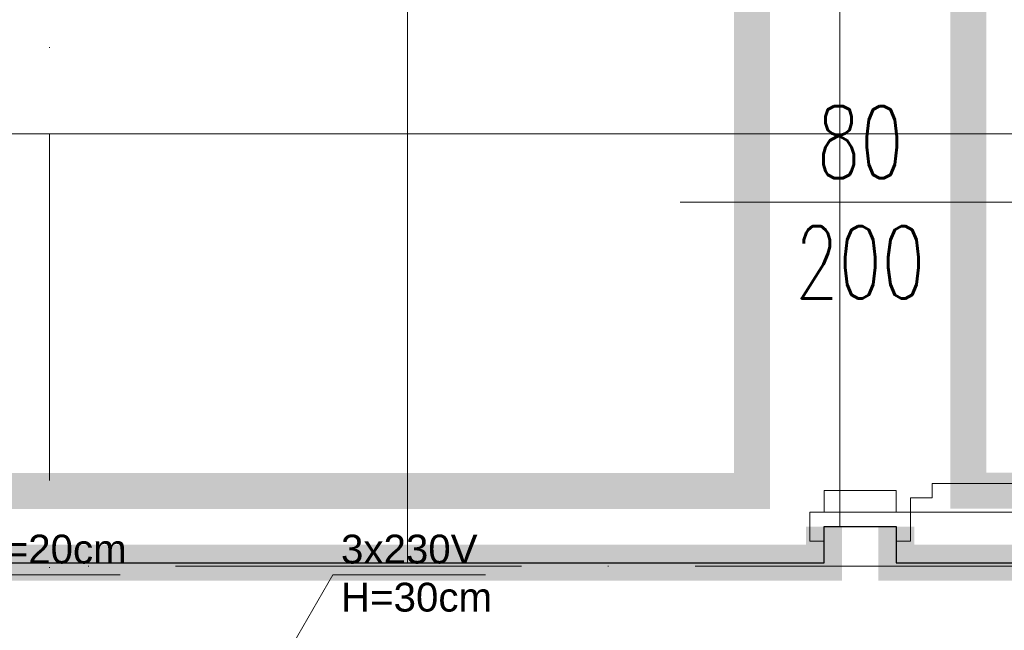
# Model space of a CAD drawing. Header units: millimetres. Extents: x -2074 to 12588, y -3630 to 101167.
# Tile 45 of 256: x 2686 to 2822, y -1652 to -1567. Entities that reach past the tile are written whole.
import ezdxf

# ---------------------------------------------------------------- set-up
doc = ezdxf.new("R2010")
doc.units = ezdxf.units.MM
for name, pattern in [('ACAD_ISO10W100', [18, 12, -3, 0, -3]), ('CONTINOUS', [0]), ('DASHED', [19.05, 12.7, -6.35])]:
    doc.linetypes.add(name, pattern=pattern)
for name, color, linetype, lineweight in [('SelinAr_BUD_drzwi okna', 7, 'Continuous', 18), ('SelinAr_BUD_drzwi okna znaczniki', 7, 'Continuous', 18), ('SelinAr_BUD_osie', 8, 'ACAD_ISO10W100', 18), ('SelinAr_BUD_posadzka', 7, 'Continuous', 20), ('SelinAr_BUD_posadzka cokoły', 5, 'Continuous', 18), ('SelinAr_BUD_posadzka okładziny ścienne', 5, 'Continuous', 20), ('SelinAr_BUD_ściany', 7, 'Continuous', 25), ('SelinAr_WYP_instalacje elektryczne', 8, 'Continuous', 18), ('SelinAr_WYP_meble', 8, 'Continuous', 18)]:
    doc.layers.add(name, color=color, linetype=linetype, lineweight=lineweight)
doc.styles.add('JACEK_07', font='SIMPLEX.SHX', dxfattribs={"width": 0.7})
doc.styles.get("Standard").update_dxf_attribs({"font": 'arial.ttf'})
doc.linetypes.add('_EL_VEDENI_NN_NADZ', pattern='A,0.39,-0.59,[109,cadkon.shx,S=0.2,R=0,X=0,Y=0],-1.97,0.39,-0.39', length=3.73)

# ---------------------------------------------------------------- blocks, each defined once
blk = doc.blocks.new('*U390')
at = {"ltscale": 4}
blk.add_line((0, 50), (0, -1730), dxfattribs=at)
blk = doc.blocks.new('*U399')
blk.add_lwpolyline([(86, 7), (86, 10), (84, 10), (84, 90), (86, 90), (86, 93), (88, 93), (88, 7)], close=True)
for points in [[(-2, -5), (0, -5), (0, 5), (-2, 5), (-2, 7), (2, 7), (2, 5), (2, -7), (-2, -7), (-2, -5)], [(92, -5), (90, -5), (90, 5), (92, 5), (92, 7), (88, 7), (88, 5), (88, -7), (92, -7), (92, -5)], [(2, 5), (5, 5), (5, -5), (2, -5)], [(88, 5), (85, 5), (85, -5), (88, -5)]]:
    blk.add_lwpolyline(points)
at = {"linetype": 'DASHED'}
blk.add_arc((88, 7), 86, 90, 180, dxfattribs=at)
at = {"layer": 'SelinAr_BUD_drzwi okna znaczniki'}
blk.add_lwpolyline([(45, 25), (45, -25)], dxfattribs=at)
at = {"layer": 'SelinAr_BUD_drzwi okna znaczniki', "insert": (45, 0), "char_height": 10, "width": 10, "attachment_point": 5, "rotation": 90, "style": 'JACEK_07'}
blk.add_mtext('80\\P200', dxfattribs=at)
blk = doc.blocks.new('*U352')
at = {"layer": 'SelinAr_WYP_instalacje elektryczne'}
for points in [[(69.3, 0), (75.55, 10.83), (96.72, 10.83)], [(120, 0), (126.25, 10.83), (147.42, 10.83)]]:
    blk.add_lwpolyline(points, dxfattribs=at)
at = {"layer": 'SelinAr_WYP_instalacje elektryczne', "char_height": 4, "width": 32.4538, "attachment_point": 1}
for s, insert in [('H=20cm', (76.66, 16.39)), ('3x230V\\PH=30cm', (127.36, 16.39))]:
    blk.add_mtext(s, dxfattribs=dict(at, insert=insert))
blk = doc.blocks.new('*U395')
at = {"ltscale": 4}
blk.add_line((-50, 0), (1405.4, 0), dxfattribs=at)
blk = doc.blocks.new('ewerwerwerwe')
at = {"layer": 'SelinAr_BUD_ściany'}
blk.add_lwpolyline([(2827.16, 1750.24), (2827.16, 1522.24), (2837.16, 1522.24), (2837.16, 1512.24), (2807.16, 1512.24), (2807.16, 1452.24), (2797.16, 1452.24), (2797.16, 1509.74), (2567.16, 1509.74), (2567.16, 1357.24), (2797.16, 1357.24), (2797.16, 1362.24), (2807.16, 1362.24), (2807.16, 1357.24), (2868.36, 1357.24), (2868.36, 1344.74)], dxfattribs=at)
at = {"layer": 'SelinAr_BUD_drzwi okna', "linetype": 'Continuous', "lineweight": 18, "rotation": 270}
blk.add_blockref('*U399', (2802.16, 1452.24), dxfattribs=at)
at = {"layer": 'SelinAr_BUD_osie'}
for name, p in [('*U390', (2689.66, 2159.74)), ('*U395', (1891.95, 1356.74))]:
    blk.add_blockref(name, p, dxfattribs=at)
at = {"layer": 'SelinAr_WYP_meble'}
blk.add_blockref('*U352', (2602.76, 1344.74), dxfattribs=at)

msp = doc.modelspace()

# ---------------------------------------------------------------- block references
msp.add_blockref('ewerwerwerwe', (0, -3000))

# ---------------------------------------------------------------- next in the draw order: linework, layer by layer
at = {"layer": 'SelinAr_BUD_posadzka'}
for points in [[(2827.157, -1249.759), (2827.157, -1477.759), (2837.157, -1477.759), (2837.157, -1487.759), (2807.157, -1487.759), (2807.157, -1547.759), (2797.157, -1547.759), (2797.157, -1490.259), (2567.157, -1490.259), (2567.157, -1642.759), (2797.157, -1642.759), (2797.157, -1637.759), (2807.157, -1637.759), (2807.157, -1642.759), (2868.357, -1642.759), (2868.357, -1655.259)], [(2739.354, -1642.759), (2739.354, -1490.259)], [(2799.354, -1637.759), (2799.354, -1547.759)], [(3157.157, -1583.259), (2567.157, -1583.259)]]:
    msp.add_lwpolyline(points, dxfattribs=at)
at = {"layer": 'SelinAr_BUD_posadzka cokoły', "linetype": '_EL_VEDENI_NN_NADZ', "ltscale": 3, "const_width": 5}
for points in [[(2797.157, -1547.759), (2797.157, -1490.259), (2567.157, -1490.259), (2567.157, -1642.759), (2797.157, -1642.759), (2797.157, -1637.759)], [(2868.357, -1642.759), (2807.157, -1642.759), (2807.157, -1637.759)]]:
    msp.add_lwpolyline(points, dxfattribs=at)
at = {"layer": 'SelinAr_BUD_posadzka okładziny ścienne', "color": 30, "linetype": 'CONTINOUS', "ltscale": 0.2, "const_width": 5}
msp.add_lwpolyline([(3032.157, -1632.759), (3032.157, -1497.759), (2817.157, -1497.759), (2817.157, -1632.759)], close=True, dxfattribs=at)
at = {"layer": 'SelinAr_BUD_posadzka okładziny ścienne', "color": 114, "linetype": 'CONTINOUS', "ltscale": 0.2, "const_width": 5}
msp.add_lwpolyline([(2577.157, -1500.259), (2787.157, -1500.259), (2787.157, -1632.832), (2577.157, -1632.759)], dxfattribs=at)

doc.saveas('drawing.dxf')
